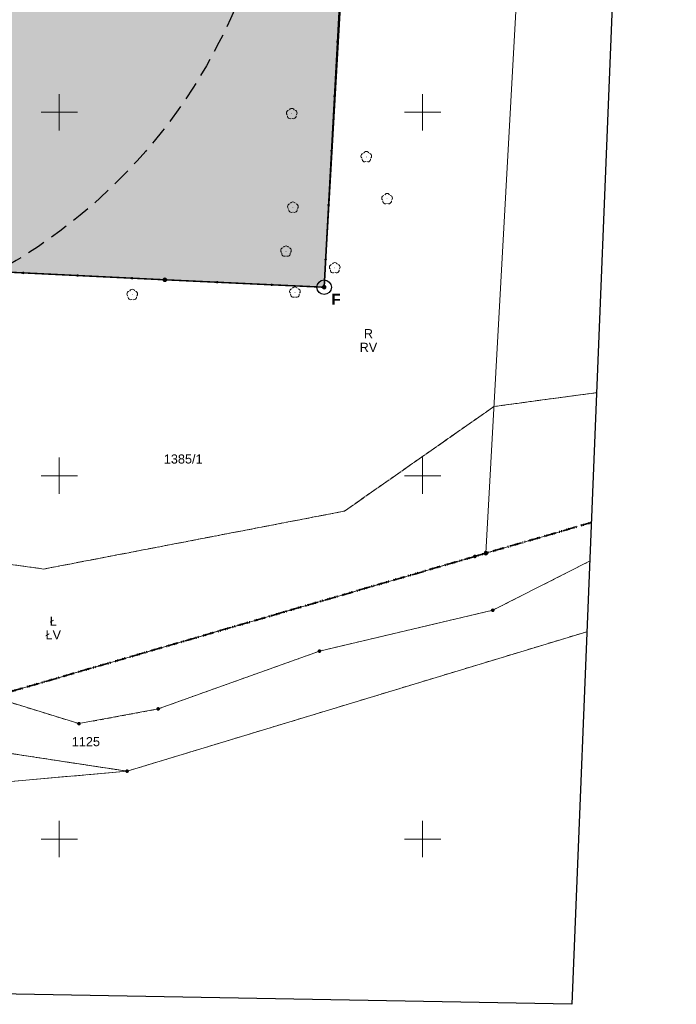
# Model space of a CAD drawing. Header units: millimetres. Extents: x -62780 to 1772512, y -757464 to -52755.
# Tile 38 of 65: x 1692194 to 1692284, y -495989 to -495854. Entities that reach past the tile are written whole.
import ezdxf
from ezdxf.enums import TextEntityAlignment as Align

# ---------------------------------------------------------------- set-up
doc = ezdxf.new("R2010")
doc.units = ezdxf.units.MM
for name, pattern in [('DASHED', [19.05, 12.7, -6.35]), ('KROPK2', [1, 0.05, -0.95]), ('PRZER1-1', [1, 0.5, -0.5]), ('PRZER3-1', [2, 1.5, -0.5]), ('PRZER3-2', [2.5, 1.5, -1])]:
    doc.linetypes.add(name, pattern=pattern)
for name, color, linetype in [('AAA Cienka linia', 11, 'Continuous'), ('AAA Opis', 2, 'Continuous'), ('AAA Przerywana', 8, 'DASHED'), ('AAA Widok', 2, 'Continuous')]:
    doc.layers.add(name, color=color, linetype=linetype)
for name, color, linetype, lineweight, true_color in [('EGBA01', 7, 'Continuous', 50, 0x008000), ('EGBD03', 7, 'Continuous', 18, 0x008000), ('EGBD03_O', 7, 'Continuous', 18, 0x008000), ('EGBK02', 7, 'Continuous', 18, 0x008000), ('EGBK02_O', 7, 'Continuous', 18, 0x008000), ('EGBO02', 7, 'Continuous', 35, 0x008000), ('EGBP04', 7, 'Continuous', 18, 0x008000), ('EGBU01', 7, 'Continuous', 18, 0x008000), ('EGBU01_O', 7, 'Continuous', 18, 0x008000), ('KTOK05_01', 7, 'Continuous', 35, 0x0a0909), ('OBOP02', 7, 'Continuous', 18, 0x008000)]:
    doc.layers.add(name, color=color, linetype=linetype, lineweight=lineweight, true_color=true_color)
doc.layers.add('Ramka sekcyjna', color=7, linetype='Continuous', lineweight=18)
doc.styles.add('Arial', font='arial.ttf')
doc.styles.add('Arial B', font='arialbd.ttf')

# ---------------------------------------------------------------- blocks, each defined once
blk = doc.blocks.new('GSPRDL1_1')
blk.add_hatch(color=0).paths.add_polyline_path([(0, -0.045), (0.013906, -0.042798), (0.02645, -0.036406), (0.036406, -0.02645), (0.042798, -0.013906), (0.045, 0), (0.042798, 0.013906), (0.036406, 0.02645), (0.02645, 0.036406), (0.013906, 0.042798), (0, 0.045), (-0.013906, 0.042798), (-0.02645, 0.036406), (-0.036406, 0.02645), (-0.042798, 0.013906), (-0.045, 0), (-0.042798, -0.013906), (-0.036406, -0.02645), (-0.02645, -0.036406), (-0.013906, -0.042798)])
at = {"color": 0}
for points in [[(-0.635969, -0.134326), (-0.70458, -0.024001), (-0.731429, 0.103115), (-0.713292, 0.231763), (-0.652348, 0.346501), (-0.55591, 0.433559), (-0.435555, 0.482485)], [(-0.324277, 0.563333), (-0.240553, 0.662679), (-0.127956, 0.727494), (0, 0.75), (0.127956, 0.727494), (0.240553, 0.662679), (0.324277, 0.563333)], [(0.435555, 0.482485), (0.55591, 0.433559), (0.652348, 0.346501), (0.713292, 0.231763), (0.731429, 0.103115), (0.70458, -0.024001), (0.635969, -0.134326)], [(-0.068773, -0.646351), (-0.194901, -0.677512), (-0.324092, -0.663766), (-0.440839, -0.606763), (-0.531129, -0.513345), (-0.584125, -0.394725), (-0.593465, -0.265141)], [(0.593465, -0.265141), (0.584125, -0.394725), (0.531129, -0.513345), (0.440839, -0.606763), (0.324092, -0.663766), (0.194901, -0.677512), (0.068773, -0.646351)]]:
    blk.add_lwpolyline(points, dxfattribs=at)
blk = doc.blocks.new('GSLKOG2')
blk.add_hatch(color=0).paths.add_polyline_path([(-0.175, 0), (-0.169037, -0.045293), (-0.151554, -0.0875), (-0.123744, -0.123744), (-0.0875, -0.151554), (-0.045293, -0.169037), (0, -0.175), (0.045293, -0.169037), (0.0875, -0.151554), (0.123744, -0.123744), (0.151554, -0.0875), (0.169037, -0.045293), (0.175, 0), (0.169037, 0.045293), (0.151554, 0.0875), (0.123744, 0.123744), (0.0875, 0.151554), (0.045293, 0.169037), (0, 0.175), (-0.045293, 0.169037), (-0.0875, 0.151554), (-0.123744, 0.123744), (-0.151554, 0.0875), (-0.169037, 0.045293)])
blk = doc.blocks.new('GEPPGD1_2')
at = {"true_color": 0xffffff}
blk.add_hatch(color=7, dxfattribs=at).paths.add_polyline_path([(0, -0.25), (0.077254, -0.237764), (0.146946, -0.202254), (0.202254, -0.146946), (0.237764, -0.077254), (0.25, 0), (0.237764, 0.077254), (0.202254, 0.146946), (0.146946, 0.202254), (0.077254, 0.237764), (0, 0.25), (-0.077254, 0.237764), (-0.146946, 0.202254), (-0.202254, 0.146946), (-0.237764, 0.077254), (-0.25, 0), (-0.237764, -0.077254), (-0.202254, -0.146946), (-0.146946, -0.202254), (-0.077254, -0.237764)])
blk.add_hatch(color=0).paths.add_polyline_path([(0, -0.045), (0.013906, -0.042798), (0.02645, -0.036406), (0.036406, -0.02645), (0.042798, -0.013906), (0.045, 0), (0.042798, 0.013906), (0.036406, 0.02645), (0.02645, 0.036406), (0.013906, 0.042798), (0, 0.045), (-0.013906, 0.042798), (-0.02645, 0.036406), (-0.036406, 0.02645), (-0.042798, 0.013906), (-0.045, 0), (-0.042798, -0.013906), (-0.036406, -0.02645), (-0.02645, -0.036406), (-0.013906, -0.042798)])
blk = doc.blocks.new('GEPPGO1_2')
at = {"true_color": 0xffffff}
blk.add_hatch(color=7, dxfattribs=at).paths.add_polyline_path([(0, -0.25), (0.077254, -0.237764), (0.146946, -0.202254), (0.202254, -0.146946), (0.237764, -0.077254), (0.25, 0), (0.237764, 0.077254), (0.202254, 0.146946), (0.146946, 0.202254), (0.077254, 0.237764), (0, 0.25), (-0.077254, 0.237764), (-0.146946, 0.202254), (-0.202254, 0.146946), (-0.237764, 0.077254), (-0.25, 0), (-0.237764, -0.077254), (-0.202254, -0.146946), (-0.146946, -0.202254), (-0.077254, -0.237764)])
blk.add_hatch(color=0).paths.add_polyline_path([(0, -0.045), (0.013906, -0.042798), (0.02645, -0.036406), (0.036406, -0.02645), (0.042798, -0.013906), (0.045, 0), (0.042798, 0.013906), (0.036406, 0.02645), (0.02645, 0.036406), (0.013906, 0.042798), (0, 0.045), (-0.013906, 0.042798), (-0.02645, 0.036406), (-0.036406, 0.02645), (-0.042798, 0.013906), (-0.045, 0), (-0.042798, -0.013906), (-0.036406, -0.02645), (-0.02645, -0.036406), (-0.013906, -0.042798)])
blk = doc.blocks.new('GEPPGO1_1')
at = {"true_color": 0xffffff}
blk.add_hatch(color=7, dxfattribs=at).paths.add_polyline_path([(0, -0.25), (0.077254, -0.237764), (0.146946, -0.202254), (0.202254, -0.146946), (0.237764, -0.077254), (0.25, 0), (0.237764, 0.077254), (0.202254, 0.146946), (0.146946, 0.202254), (0.077254, 0.237764), (0, 0.25), (-0.077254, 0.237764), (-0.146946, 0.202254), (-0.202254, 0.146946), (-0.237764, 0.077254), (-0.25, 0), (-0.237764, -0.077254), (-0.202254, -0.146946), (-0.146946, -0.202254), (-0.077254, -0.237764)])
at = {"color": 0}
blk.add_lwpolyline([(0, 0.25), (0.077254, 0.237764), (0.146946, 0.202254), (0.202254, 0.146946), (0.237764, 0.077254), (0.25, 0), (0.237764, -0.077254), (0.202254, -0.146946), (0.146946, -0.202254), (0.077254, -0.237764), (0, -0.25), (-0.077254, -0.237764), (-0.146946, -0.202254), (-0.202254, -0.146946), (-0.237764, -0.077254), (-0.25, 0), (-0.237764, 0.077254), (-0.202254, 0.146946), (-0.146946, 0.202254), (-0.077254, 0.237764)], close=True, dxfattribs=at)
blk = doc.blocks.new('GEPPGD1_1')
at = {"true_color": 0xffffff}
blk.add_hatch(color=7, dxfattribs=at).paths.add_polyline_path([(0, -0.25), (0.077254, -0.237764), (0.146946, -0.202254), (0.202254, -0.146946), (0.237764, -0.077254), (0.25, 0), (0.237764, 0.077254), (0.202254, 0.146946), (0.146946, 0.202254), (0.077254, 0.237764), (0, 0.25), (-0.077254, 0.237764), (-0.146946, 0.202254), (-0.202254, 0.146946), (-0.237764, 0.077254), (-0.25, 0), (-0.237764, -0.077254), (-0.202254, -0.146946), (-0.146946, -0.202254), (-0.077254, -0.237764)])
at = {"color": 0}
blk.add_lwpolyline([(0, 0.25), (0.077254, 0.237764), (0.146946, 0.202254), (0.202254, 0.146946), (0.237764, 0.077254), (0.25, 0), (0.237764, -0.077254), (0.202254, -0.146946), (0.146946, -0.202254), (0.077254, -0.237764), (0, -0.25), (-0.077254, -0.237764), (-0.146946, -0.202254), (-0.202254, -0.146946), (-0.237764, -0.077254), (-0.25, 0), (-0.237764, 0.077254), (-0.202254, 0.146946), (-0.146946, 0.202254), (-0.077254, 0.237764)], close=True, dxfattribs=at)
blk = doc.blocks.new('zw$117')
at = {"color": 8}
for p, q in [((0, 0), (-14.39, -356)), ((-14.39, -356), (-98.26, -354.46))]:
    blk.add_line(p, q, dxfattribs=at)
at = {"layer": 'EGBA01', "color": 8, "linetype": 'KROPK2', "lineweight": 50}
for points in [[(-11.71, -289.72), (-26.21, -293.94), (-27.73, -294.38), (-94.08, -313.71), (-108.54, -309.98), (-119.83, -306.54), (-121.95, -305.9), (-141.18, -300.04), (-142.96, -299.5), (-193.31, -284.16), (-239.49, -285.45), (-256.39, -285.92), (-262.78, -287.08)], [(-262.78, -287.08), (-256.39, -285.92), (-239.49, -285.45), (-193.31, -284.16), (-142.96, -299.5), (-141.18, -300.04), (-121.95, -305.9), (-119.83, -306.54), (-108.54, -309.98), (-94.08, -313.71), (-27.73, -294.38), (-26.21, -293.94), (-11.71, -289.72)]]:
    blk.add_lwpolyline(points, dxfattribs=at)
at = {"layer": 'EGBD03', "color": 8, "linetype": 'Continuous', "lineweight": 18}
for points in [[(-116.85, -254.05), (-70.39, -256.32), (-48.46, -257.34), (-39.58, -102.94), (-61.51, -98.78), (-107.62, -90.03)], [(-119.83, -306.54), (-108.54, -309.98), (-94.08, -313.71), (-27.73, -294.38), (-26.21, -293.94), (-15.88, -107.43), (-39.58, -102.94), (-48.46, -257.34), (-70.39, -256.32), (-116.85, -254.05)]]:
    blk.add_lwpolyline(points, close=True, dxfattribs=at)
for points in [[(-11.93, -295.04), (-25.26, -301.79), (-49.11, -307.41), (-71.31, -315.36), (-82.21, -317.39), (-94.08, -313.71), (-108.54, -309.98), (-122.52, -310), (-130.09, -310.06), (-142.93, -305.38), (-181.98, -289.68), (-193.31, -284.16), (-239.49, -285.45), (-256.39, -285.92), (-262.78, -287.08)], [(-263.02, -294.53), (-258.28, -293.56), (-189.17, -295.7), (-152.37, -306.76), (-140.52, -313.53), (-107.76, -317.01), (-97.98, -320.52), (-75.58, -323.93), (-99.37, -326.04), (-129.02, -319.42), (-189.63, -299.08), (-203.36, -297.41), (-215.71, -299.62), (-259.6, -299.52), (-263.2, -300.32)], [(-263.02, -294.53), (-258.28, -293.56), (-189.17, -295.7), (-152.37, -306.76), (-140.52, -313.53), (-107.76, -317.01), (-102.07, -317.31), (-97.98, -320.52), (-75.58, -323.93), (-12.32, -304.74)]]:
    blk.add_lwpolyline(points, dxfattribs=at)
at = {"layer": 'EGBK02', "color": 8, "linetype": 'PRZER3-1', "lineweight": 18, "elevation": 10.16}
for points in [[(-10.99, -271.85), (-25.09, -273.75), (-45.67, -288.15), (-87.03, -296.11), (-119, -291.77), (-142.21, -286.14), (-161.42, -277.58), (-193.31, -284.16), (-192.29, -259.28), (-191.93, -250.54), (-172.93, -251.43), (-140.34, -253.02), (-116.85, -254.05), (-70.39, -256.32), (-48.46, -257.34), (-39.58, -102.94), (-15.88, -107.43), (-4.43, -109.6)], [(-11.71, -289.72), (-26.21, -293.94), (-27.73, -294.38), (-94.08, -313.71), (-108.54, -309.98), (-119.83, -306.54), (-121.95, -305.9), (-141.18, -300.04), (-142.96, -299.5), (-193.31, -284.16), (-161.42, -277.58), (-142.21, -286.14), (-119, -291.77), (-87.03, -296.11), (-45.67, -288.15), (-25.09, -273.75), (-10.99, -271.85)], [(-263.02, -294.53), (-258.28, -293.56), (-189.17, -295.7), (-152.37, -306.76), (-140.52, -313.53), (-107.76, -317.01), (-97.98, -320.52), (-75.58, -323.93), (-99.37, -326.04), (-126.71, -351.87), (-127.28, -353.62)]]:
    blk.add_lwpolyline(points, dxfattribs=at)
at = {"layer": 'EGBO02', "color": 8, "linetype": 'PRZER3-2', "lineweight": 35}
blk.add_lwpolyline([(-11.71, -289.72), (-26.21, -293.94), (-27.73, -294.38), (-94.08, -313.71), (-108.54, -309.98), (-119.83, -306.54), (-121.95, -305.9), (-141.18, -300.04), (-142.96, -299.5), (-193.31, -284.16), (-239.49, -285.45), (-256.39, -285.92), (-262.78, -287.08)], dxfattribs=at)
blk.add_lwpolyline([(-11.71, -289.72), (-26.21, -293.94), (-27.73, -294.38), (-94.08, -313.71), (-108.54, -309.98), (-119.83, -306.54), (-121.95, -305.9), (-141.18, -300.04), (-142.96, -299.5), (-193.31, -284.16), (-239.49, -285.45), (-256.39, -285.92), (-262.78, -287.08)], dxfattribs=at)
at = {"layer": 'EGBU01', "color": 8, "linetype": 'PRZER1-1', "lineweight": 18}
blk.add_lwpolyline([(-191.93, -250.54), (-172.93, -251.43), (-140.34, -253.02), (-116.85, -254.05), (-70.39, -256.32), (-48.46, -257.34), (-39.58, -102.94), (-61.51, -98.78), (-107.62, -90.03), (-130.85, -85.62), (-183.14, -75.7), (-183.29, -78.73)], close=True, dxfattribs=at)
for points in [[(-10.99, -271.85), (-25.09, -273.75), (-45.67, -288.15), (-87.03, -296.11), (-119, -291.77), (-142.21, -286.14), (-161.42, -277.58), (-193.31, -284.16), (-192.29, -259.28), (-191.93, -250.54), (-172.93, -251.43), (-140.34, -253.02), (-116.85, -254.05), (-70.39, -256.32), (-48.46, -257.34), (-39.58, -102.94), (-15.88, -107.43), (-4.43, -109.6)], [(-11.71, -289.72), (-26.21, -293.94), (-27.73, -294.38), (-94.08, -313.71), (-108.54, -309.98), (-119.83, -306.54), (-121.95, -305.9), (-141.18, -300.04), (-142.96, -299.5), (-193.31, -284.16), (-161.42, -277.58), (-142.21, -286.14), (-119, -291.77), (-87.03, -296.11), (-45.67, -288.15), (-25.09, -273.75), (-10.99, -271.85)], [(-262.78, -287.08), (-256.39, -285.92), (-239.49, -285.45), (-216.88, -284.82), (-193.31, -284.16), (-181.98, -289.68), (-142.93, -305.38), (-130.09, -310.06), (-122.52, -310), (-108.54, -309.98), (-94.08, -313.71), (-82.21, -317.39), (-71.31, -315.36), (-49.11, -307.41), (-25.26, -301.79), (-11.93, -295.04)], [(-263.02, -294.53), (-258.28, -293.56), (-189.17, -295.7), (-152.37, -306.76), (-140.52, -313.53), (-107.76, -317.01), (-97.98, -320.52), (-75.58, -323.93), (-99.37, -326.04), (-126.71, -351.87), (-127.28, -353.62)], [(-12.32, -304.74), (-75.58, -323.93), (-97.98, -320.52), (-107.76, -317.01), (-140.52, -313.53), (-152.37, -306.76), (-189.17, -295.7), (-258.28, -293.56), (-263.02, -294.53)]]:
    blk.add_lwpolyline(points, dxfattribs=at)
at = {"layer": 'KTOK05_01', "color": 8, "linetype": 'Continuous', "lineweight": 35, "elevation": 10.18}
blk.add_lwpolyline([(-149.99, -86.47), (-40.28, -107.43), (-48.46, -257.34), (-70.39, -256.32), (-116.85, -254.05), (-131.89, -253.37)], dxfattribs=at)
at = {"layer": 'Ramka sekcyjna', "color": 8, "linetype": 'Continuous', "lineweight": 18, "flags": 128}
for points in [[(-84.91, -235.77), (-84.91, -230.77)], [(-34.91, -235.77), (-34.91, -230.77)], [(-82.41, -233.27), (-87.41, -233.27)], [(-32.41, -233.27), (-37.41, -233.27)], [(-84.91, -285.77), (-84.91, -280.77)], [(-34.91, -285.77), (-34.91, -280.77)], [(-82.41, -283.27), (-87.41, -283.27)], [(-32.41, -283.27), (-37.41, -283.27)], [(-84.91, -335.77), (-84.91, -330.77)], [(-34.91, -335.77), (-34.91, -330.77)], [(-82.41, -333.27), (-87.41, -333.27)], [(-32.41, -333.27), (-37.41, -333.27)]]:
    blk.add_lwpolyline(points, dxfattribs=at)
at = {"layer": 'EGBP04', "color": 8, "linetype": 'Continuous', "lineweight": 18}
for name, p in [('GEPPGD1_1', (-70.39, -256.32, 10.32)), ('GEPPGD1_1', (-48.46, -257.34, 10.32)), ('GEPPGO1_1', (-26.21, -293.94, 10.32)), ('GEPPGO1_2', (-27.73, -294.38, 10.32)), ('GEPPGD1_2', (-25.26, -301.79, 10.32)), ('GEPPGD1_2', (-49.11, -307.41, 10.32)), ('GEPPGD1_2', (-71.31, -315.36, 10.32)), ('GEPPGD1_2', (-82.21, -317.39, 10.32)), ('GEPPGD1_2', (-75.58, -323.93, 10.32))]:
    blk.add_blockref(name, p, dxfattribs=at)
at = {"layer": 'KTOK05_01', "color": 8, "linetype": 'Continuous', "lineweight": 35}
for p, rotation in [((-46.62, -223.58, 10.18), 266.8771693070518), ((-46.62, -223.58, 10.18), 266.8771693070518), ((-47.03, -231.07, 10.18), 266.8771693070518), ((-47.03, -231.07, 10.18), 266.8771693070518), ((-47.44, -238.56, 10.18), 266.8771693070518), ((-47.44, -238.56, 10.18), 266.8771693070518), ((-47.85, -246.04, 10.18), 266.8771693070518), ((-47.85, -246.04, 10.18), 266.8771693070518), ((-48.26, -253.53, 10.18), 266.8771693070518), ((-48.26, -253.53, 10.18), 266.8771693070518), ((-89.88, -255.37, 10.18), 177.2097357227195), ((-89.88, -255.37, 10.18), 177.2097357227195), ((-82.38, -255.73, 10.18), 177.2097357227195), ((-82.38, -255.73, 10.18), 177.2097357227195), ((-74.89, -256.1, 10.18), 177.2097357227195), ((-74.89, -256.1, 10.18), 177.2097357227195), ((-63.17, -256.65, 10.18), 177.3146119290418), ((-63.17, -256.65, 10.18), 177.3146119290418), ((-55.68, -257.01, 10.18), 177.3146119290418), ((-55.68, -257.01, 10.18), 177.3146119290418)]:
    blk.add_blockref('GSLKOG2', p, dxfattribs=dict(at, rotation=rotation))
at = {"layer": 'OBOP02', "color": 8, "linetype": 'Continuous', "lineweight": 18}
for p in [(-52.92, -233.48, 10.12), (-42.66, -239.41, 10.12), (-39.8, -245.18, 10.12), (-52.76, -246.36, 10.12), (-53.71, -252.41, 10.12), (-47, -254.69, 10.12), (-52.48, -258.04, 10.12), (-74.87, -258.38, 10.12)]:
    blk.add_blockref('GSPRDL1_1', p, dxfattribs=at)
at = {"layer": 'EGBD03_O', "color": 8, "linetype": 'Continuous', "lineweight": 0, "style": 'Arial'}
for s, p in [('1385/1', (-67.86, -281.6, 10.8)), ('1125', (-81.25, -320.49, 10.8))]:
    blk.add_text(s, height=1.25, dxfattribs=at).set_placement(p, align=Align.CENTER)
at = {"layer": 'EGBK02_O', "color": 8, "linetype": 'Continuous', "lineweight": 0, "style": 'Arial'}
for s, p in [('RV', (-42.37, -266.23, 10.8)), ('ŁV', (-85.74, -305.79, 10.8))]:
    blk.add_text(s, height=1.25, dxfattribs=at).set_placement(p, align=Align.CENTER)
at = {"layer": 'EGBU01_O', "color": 8, "linetype": 'Continuous', "lineweight": 0, "style": 'Arial'}
for s, p in [('R', (-42.37, -264.35, 10.8)), ('Ł', (-85.74, -303.92, 10.8))]:
    blk.add_text(s, height=1.25, dxfattribs=at).set_placement(p, align=Align.CENTER)

msp = doc.modelspace()

# ---------------------------------------------------------------- hatches: boundary and pattern name
at = {"layer": 'AAA Widok'}
h = msp.add_hatch(dxfattribs=at)
h.set_pattern_fill('AR-SAND', color=107, scale=0.01, angle=332.798316, style=0)
h.set_pattern_definition([(10.2983164, (1765983.03013, -514020.02638), (0.2094918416, 0.4425997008), [0, -0.38608, 0, -0.4318, 0, -0.41275]), (340.2983164, (1765983.0301, -514020.0264), (0.727485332, 0.4320584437), [0, -0.20828, 0, -0.34798, 0, -0.13335]), (300.2983164, (1765982.75226, -514019.88356), (0.7041679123, -0.360303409), [0, -0.127, 0, -0.4572, 0, -0.5969]), (290.2983164, (1765982.75226, -514019.88356), (0.7810157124, -0.1507660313), [0, -0.0635, 0, -0.29972, 0, -0.3429])])
h.paths.add_polyline_path([(1692244.3417, -495735.9774), (1692176.298, -495723.0685), (1692172.3946, -495792.4236, -0.51841495), (1692171.9433, -495800.4424), (1692171.776, -495803.4159), (1692174.9031, -495803.4909), (1692174.9197, -495806.4319), (1692171.6092, -495806.38), (1692171.4568, -495809.0879), (1692180.4694, -495809.2835), (1692180.225, -495820.5319), (1692174.0734, -495820.5301), (1692174.0407, -495822.33), (1692171.3909, -495822.2785), (1692171.2703, -495827.8211), (1692172.8709, -495827.8101), (1692172.9315, -495833.8328), (1692172.8405, -495839.3925), (1692181.2969, -495847.9784), (1692183.5842, -495847.6098), (1692181.7817, -495846.0667), (1692181.1234, -495845.4146), (1692179.8922, -495843.8118), (1692178.7927, -495842.1114), (1692175.0788, -495840.0734), (1692175.1214, -495833.8726), (1692175.1636, -495832.653), (1692175.1508, -495830.6023), (1692178.0502, -495830.675, -1.12764338), (1692205.1781, -495840.5503), (1692206.4213, -495841.4931), (1692205.4192, -495843.2454), (1692204.558, -495842.7496, -0.35750397), (1692185.9217, -495847.7824), (1692185.2943, -495848.7312), (1692180.8624, -495849.3208), (1692177.5228, -495846.4285), (1692177.2934, -495852.7735), (1692173.4959, -495852.6362), (1692173.5898, -495850.0379), (1692176.1881, -495850.1319), (1692176.3585, -495845.4201), (1692172.935, -495842.455), (1692169.6123, -495841.8595), (1692167.0667, -495887.0905), (1692235.4551, -495890.3858)])

# ---------------------------------------------------------------- linework, layer by layer
at = {"color": 40, "linetype": 'Continuous', "const_width": 0.2}
msp.add_lwpolyline([(1692176.298, -495723.0685), (1692222.4114, -495731.8181), (1692244.3417, -495735.9774), (1692235.4551, -495890.3858), (1692213.5279, -495889.3573), (1692167.0666, -495887.0929)], close=True, dxfattribs=at)
at = {"layer": 'AAA Cienka linia', "color": 7, "lineweight": -3}
msp.add_lwpolyline([(1692169.6123, -495841.8595), (1692167.0667, -495887.0905), (1692235.4551, -495890.3858), (1692244.3417, -495735.9774)], dxfattribs=at)
at = {"layer": 'AAA Cienka linia', "color": 7}
msp.add_circle((1692235.4551, -495890.3858), 1, dxfattribs=at)
at = {"layer": 'AAA Przerywana', "color": 150, "ltscale": 0.2}
for centre in [(1692133.821, -495779.9023, 10.24), (1692154.1909, -495822.5794, 10.18)]:
    msp.add_circle(centre, 75, dxfattribs=at)

# ---------------------------------------------------------------- block references
at = {"layer": 'AAA Cienka linia', "color": 7, "lineweight": -2}
msp.add_blockref('zw$117', (1692283.9187, -495633.0413), dxfattribs=at)

# ---------------------------------------------------------------- texts
at = {"layer": 'AAA Opis', "color": 1, "insert": (1692237.0894, -495892.0293), "char_height": 1.5, "width": 2.005508, "attachment_point": 5, "style": 'Arial B'}
msp.add_mtext('F', dxfattribs=at)

doc.saveas('drawing.dxf')
